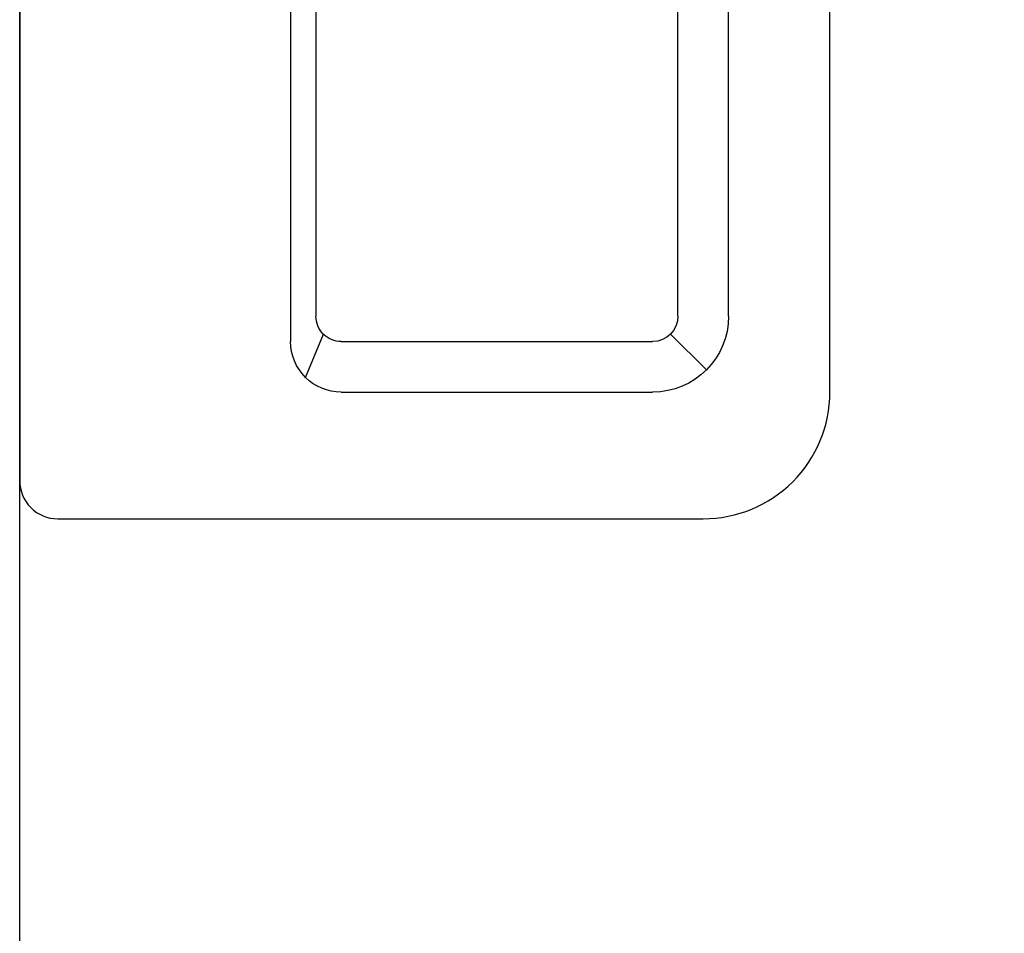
# Model space of a CAD drawing. Header units: millimetres. Extents: x 6161 to 8965, y -9035 to -5431.
# Tile 255 of 256: x 7364 to 7403, y -6502 to -6466. Entities that reach past the tile are written whole.
import ezdxf

# ---------------------------------------------------------------- set-up
doc = ezdxf.new("R2010")
doc.units = ezdxf.units.MM
doc.layers.add('Wyposazenie Wew - Urzadzenia Sanitarne', color=6, linetype='Continuous')
doc.layers.add('Ściany', color=7, linetype='Continuous')

# ---------------------------------------------------------------- blocks, each defined once
blk = doc.blocks.new('ROCA DAMA_60x32')
for p, q in [((-23, -10.7), (23, -10.7)), ((24.414, -11.286), (22.707, -11.993)), ((-22, -11.7), (22, -11.7)), ((23, -12.7), (23, -25)), ((25, -12.7), (25, -25)), ((22, -28), (-22, -28))]:
    blk.add_line(p, q)
blk.add_lwpolyline([(-30, -1.5, -0.414214), (-28.5, 0), (28.5, 0, -0.414214), (30, -1.5), (30, -27, -0.414214), (25, -32), (-25, -32, -0.414214), (-30, -27), (-30, -1.5)], format="xyb")
for points in [[(22, -26), (-22, -26)], [(22.707, -25.707), (24.121, -27.121)]]:
    blk.add_lwpolyline(points)
for centre, radius, start, end in [((23, -12.7), 2, 0, 90), ((22, -12.7), 1, 0, 90), ((22, -25), 3, 270, 0), ((22, -25), 1, 270, 0)]:
    blk.add_arc(centre, radius, start, end)

msp = doc.modelspace()

# ---------------------------------------------------------------- linework, layer by layer
at = {"layer": 'Ściany'}
msp.add_lwpolyline([(7809.668, -6574.85), (7799.668, -6574.85), (7799.668, -6629.85), (7524.031, -6629.85), (7524.031, -6576.383), (7514.031, -6576.383), (7514.031, -6629.85), (7364.031, -6629.85), (7364.031, -6369.383), (7414.031, -6369.383), (7414.031, -6359.383), (7374.031, -6359.383), (7374.031, -6257.383), (7514.031, -6257.383), (7514.031, -6359.383), (7504.031, -6359.383), (7504.031, -6369.383), (7514.031, -6369.383), (7514.031, -6476.383), (7524.031, -6476.383), (7524.031, -6257.383), (7799.668, -6257.383), (7799.668, -6474.85), (7809.668, -6474.85)], dxfattribs=at)

# ---------------------------------------------------------------- block references
at = {"layer": 'Wyposazenie Wew - Urzadzenia Sanitarne', "xscale": -1, "rotation": 89.99999999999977}
msp.add_blockref('ROCA DAMA_60x32', (7364.031, -6455.314), dxfattribs=at)

doc.saveas('drawing.dxf')
